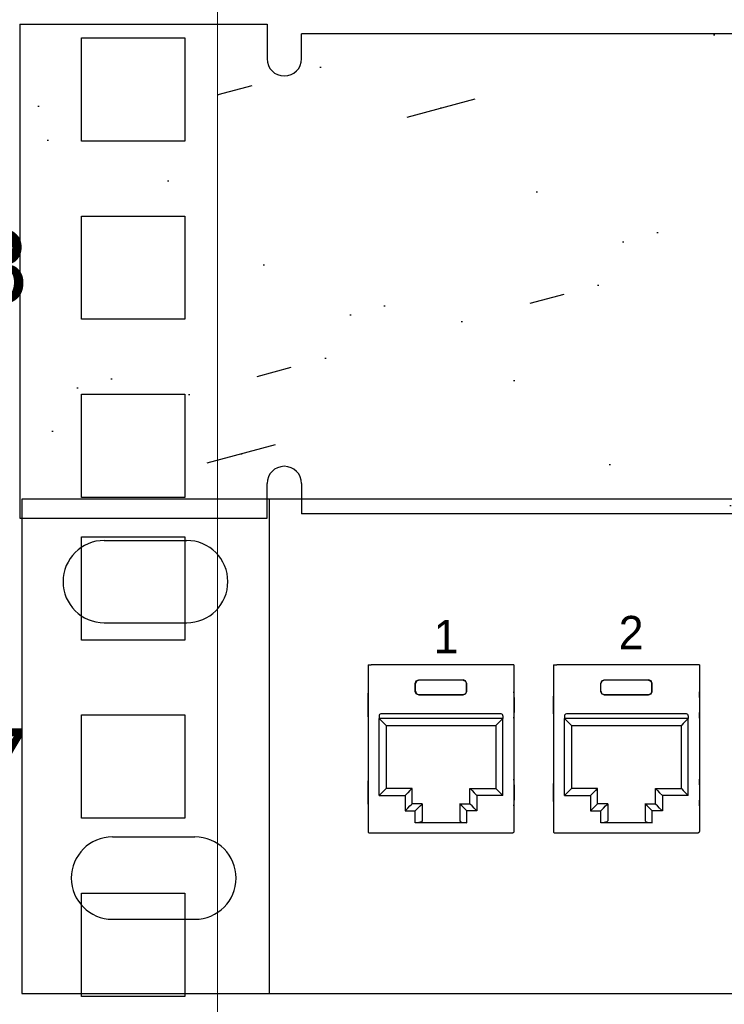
# Model space of a CAD drawing. Header units: millimetres. Extents: x 83969 to 163860, y -22594 to 4849.
# Tile 95 of 108: x 163504.99 to 163508.98, y -21352.29 to -21346.72. Entities that reach past the tile are written whole.
import ezdxf
from ezdxf.enums import TextEntityAlignment as Align

# ---------------------------------------------------------------- set-up
doc = ezdxf.new("R2010")
doc.units = ezdxf.units.MM
doc.layers.get('0').update_dxf_attribs({"color": 251, "lineweight": 0})
for name, color, linetype in [('! PT Instalacja niskoprądowa', 1, 'Continuous'), ('! PT Opisy Legenda 2', 7, 'Continuous'), ('! PT Wyposażenie szafy RACK', 7, 'Continuous'), ('00 CCTV IP - MIWI', 10, 'Continuous')]:
    doc.layers.add(name, color=color, linetype=linetype)
doc.layers.add('BKT_szafy', color=7, linetype='Continuous', lineweight=5)
doc.layers.add('BKT_szafy_numeracja', color=7, linetype='Continuous', lineweight=5)
doc.styles.add('_LANSTER_01', font='romans.shx')
doc.styles.get("Standard").update_dxf_attribs({"font": 'arial.ttf'})

# ---------------------------------------------------------------- blocks, each defined once
blk = doc.blocks.new('Panel zaślepiający 1U')
h = blk.add_hatch()
h.set_pattern_fill('GROUT', color=256, scale=0.25, angle=15, style=0)
h.set_pattern_definition([(15, (-221.187624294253, -203.5279369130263), (-0.3507189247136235, 2.535626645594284), [0.3175, -2.2225]), (15, (-221.1274679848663, -202.5257175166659), (-0.6574003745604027, 2.453451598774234), [0, -2.54]), (15, (-221.8009871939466, -203.6922870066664), (0.2626439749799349, 2.699976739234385), [0, -2.54]), (15, (-222.2940374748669, -201.8521983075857), (1.796051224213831, 3.110851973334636), [0.635, -4.445]), (15, (-220.0430735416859, -202.8925552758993), (-0.6574003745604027, 2.453451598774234), [0, -2.54]), (15, (-220.5742613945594, -203.3635868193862), (-0.04403747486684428, 2.617801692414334), [0, -2.54]), (15, (-220.3497549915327, -202.9747303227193), (-0.6574003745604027, 2.453451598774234), [0, -2.54]), (15, (-221.9873560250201, -201.7700232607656), (-0.6574003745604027, 2.453451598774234), [0, -2.54])])
h.paths.add_polyline_path([(48.89499973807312, 4.445000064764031), (46.67249973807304, 4.445000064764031), (46.67249973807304, 4.133850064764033, -0.9999999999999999), (46.36134973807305, 4.133850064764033), (46.36134973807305, 4.357988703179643), (2.53364973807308, 4.357988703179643), (2.53364973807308, 4.133850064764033, -0.9999999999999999), (2.222499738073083, 4.133850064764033), (2.222499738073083, 4.445000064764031), (-2.619269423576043e-07, 4.445000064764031), (-2.619269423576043e-07, 6.476403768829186e-08), (2.222499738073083, 6.476403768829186e-08), (2.222499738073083, 0.3111500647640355, -0.9999999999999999), (2.53364973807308, 0.3111500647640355), (2.53364973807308, 0.03924461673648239), (46.36134973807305, 0.03924461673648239), (46.36134973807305, 0.3111500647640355, -0.9999999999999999), (46.67249973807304, 0.3111500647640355), (46.67249973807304, 6.476403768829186e-08), (48.89499973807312, 6.476403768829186e-08)])
for p, q in [((-2.619269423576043e-07, 4.445000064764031), (2.222499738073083, 4.445000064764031)), ((-2.619269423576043e-07, 4.445000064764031), (-2.619269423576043e-07, 6.476403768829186e-08)), ((2.222499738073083, 4.445000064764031), (2.222499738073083, 4.133850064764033)), ((46.36134973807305, 4.357988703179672), (2.53364973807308, 4.357988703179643)), ((2.53364973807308, 4.133850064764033), (2.53364973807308, 4.357988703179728)), ((2.222499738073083, 6.476403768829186e-08), (2.222499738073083, 0.3111500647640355)), ((2.53364973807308, 0.3111500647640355), (2.53364973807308, 0.03924461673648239)), ((-2.619269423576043e-07, 6.476403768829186e-08), (2.222499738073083, 6.476403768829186e-08)), ((46.36134973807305, 0.03924461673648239), (2.53364973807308, 0.03924461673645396))]:
    blk.add_line(p, q)
for centre, start, end in [((2.378074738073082, 4.133850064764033), 180, 0), ((2.378074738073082, 0.3111500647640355), 0, 180)]:
    blk.add_arc(centre, 0.1555750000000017, start, end)
blk = doc.blocks.new('Panel modularny_24_port_1U')
at = {"color": 0}
for p, q in [((48.89499986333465, 4.445000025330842), (-1.366653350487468e-07, 4.445000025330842)), ((-1.366653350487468e-07, 4.445000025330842), (-1.366653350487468e-07, 2.533084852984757e-08)), ((2.222499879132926, 4.445000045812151), (2.222499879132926, 4.581215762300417e-08)), ((0.7408331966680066, 4.074583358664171), (1.48166653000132, 4.074583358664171)), ((0.7408331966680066, 3.333750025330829), (1.48166653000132, 3.333750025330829)), ((0.8149165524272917, 1.407583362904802), (1.555749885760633, 1.407583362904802)), ((0.8149165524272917, 0.6667500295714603), (1.555749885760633, 0.6667500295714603)), ((-6.493726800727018e-08, 5.612997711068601e-08), (48.89499993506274, 5.612997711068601e-08))]:
    blk.add_line(p, q, dxfattribs=at)
at = {"color": 0, "linetype": 'Continuous'}
for p, q in [((3.112402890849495, 2.956395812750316), (3.131312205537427, 2.956395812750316)), ((3.112402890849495, 2.956395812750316), (3.112402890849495, 1.455287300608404)), ((3.131312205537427, 2.956395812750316), (3.134449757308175, 2.956395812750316)), ((3.134449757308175, 2.956395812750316), (3.141810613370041, 2.956395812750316)), ((4.394951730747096, 2.956395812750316), (3.141810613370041, 2.956395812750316)), ((4.402312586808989, 2.956395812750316), (4.394951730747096, 2.956395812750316)), ((4.405452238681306, 2.956395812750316), (4.402312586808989, 2.956395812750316)), ((4.424359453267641, 2.956395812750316), (4.405452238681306, 2.956395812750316)), ((4.424359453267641, 2.956395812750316), (4.424359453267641, 1.455287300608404)), ((4.779277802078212, 2.956395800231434), (4.798187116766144, 2.956395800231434)), ((4.779277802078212, 2.956395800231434), (4.779277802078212, 1.455287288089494)), ((4.798187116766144, 2.956395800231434), (4.801324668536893, 2.956395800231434)), ((4.801324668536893, 2.956395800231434), (4.808685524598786, 2.956395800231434)), ((6.061826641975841, 2.956395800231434), (4.808685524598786, 2.956395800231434)), ((6.069187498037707, 2.956395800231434), (6.061826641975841, 2.956395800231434)), ((6.072327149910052, 2.956395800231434), (6.069187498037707, 2.956395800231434)), ((6.091234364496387, 2.956395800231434), (6.072327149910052, 2.956395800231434)), ((6.091234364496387, 2.956395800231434), (6.091234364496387, 1.455287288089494)), ((3.537371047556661, 2.788396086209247), (3.546594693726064, 2.810667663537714)), ((3.537371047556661, 2.716982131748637), (3.537371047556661, 2.788396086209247)), ((3.538836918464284, 2.786930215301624), (3.537371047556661, 2.788396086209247)), ((3.548060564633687, 2.809201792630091), (3.538836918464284, 2.786930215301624)), ((3.538836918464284, 2.71844800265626), (3.538836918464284, 2.786930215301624)), ((3.546594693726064, 2.810667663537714), (3.568866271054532, 2.819891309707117)), ((3.570332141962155, 2.818425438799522), (3.548060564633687, 2.809201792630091)), ((3.568866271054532, 2.819891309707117), (3.967896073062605, 2.819891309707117)), ((3.568866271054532, 2.819891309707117), (3.570332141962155, 2.818425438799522)), ((3.966430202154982, 2.818425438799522), (3.570332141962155, 2.818425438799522)), ((3.967896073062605, 2.819891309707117), (3.966430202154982, 2.818425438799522)), ((3.966430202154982, 2.818425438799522), (3.988701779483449, 2.809201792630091)), ((3.990167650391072, 2.810667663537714), (3.967896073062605, 2.819891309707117)), ((3.988701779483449, 2.809201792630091), (3.99792542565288, 2.786930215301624)), ((3.999393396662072, 2.788396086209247), (3.990167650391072, 2.810667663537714)), ((3.99792542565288, 2.786930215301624), (3.999393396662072, 2.788396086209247)), ((3.99792542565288, 2.71844800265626), (3.99792542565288, 2.786930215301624)), ((3.999393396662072, 2.716982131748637), (3.999393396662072, 2.788396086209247)), ((5.204245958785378, 2.788396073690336), (5.21346960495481, 2.810667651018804)), ((5.204245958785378, 2.716982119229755), (5.204245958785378, 2.788396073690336)), ((5.205711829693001, 2.786930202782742), (5.204245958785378, 2.788396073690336)), ((5.214935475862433, 2.809201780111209), (5.205711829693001, 2.786930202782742)), ((5.205711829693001, 2.718447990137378), (5.205711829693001, 2.786930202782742)), ((5.21346960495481, 2.810667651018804), (5.235741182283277, 2.819891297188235)), ((5.2372070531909, 2.818425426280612), (5.214935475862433, 2.809201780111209)), ((5.235741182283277, 2.819891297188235), (5.63477098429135, 2.819891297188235)), ((5.235741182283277, 2.819891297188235), (5.2372070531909, 2.818425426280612)), ((5.633305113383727, 2.818425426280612), (5.2372070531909, 2.818425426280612)), ((5.63477098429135, 2.819891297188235), (5.633305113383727, 2.818425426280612)), ((5.633305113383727, 2.818425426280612), (5.655576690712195, 2.809201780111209)), ((5.657042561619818, 2.810667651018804), (5.63477098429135, 2.819891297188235)), ((5.655576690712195, 2.809201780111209), (5.664800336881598, 2.786930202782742)), ((5.666268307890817, 2.788396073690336), (5.657042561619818, 2.810667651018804)), ((5.664800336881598, 2.786930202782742), (5.666268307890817, 2.788396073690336)), ((5.664800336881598, 2.718447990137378), (5.664800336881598, 2.786930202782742)), ((5.666268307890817, 2.716982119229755), (5.666268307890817, 2.788396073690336)), ((3.111739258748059, 2.690359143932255), (3.111499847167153, 2.662007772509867)), ((3.111499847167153, 2.662007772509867), (3.111499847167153, 2.5255011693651)), ((3.112402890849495, 2.712645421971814), (3.111739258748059, 2.690359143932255)), ((3.538836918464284, 2.71844800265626), (3.537371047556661, 2.716982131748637)), ((3.546594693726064, 2.694710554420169), (3.537371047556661, 2.716982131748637)), ((3.538836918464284, 2.71844800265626), (3.548060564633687, 2.696176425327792)), ((3.568866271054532, 2.685484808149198), (3.546594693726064, 2.694710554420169)), ((3.548060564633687, 2.696176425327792), (3.570332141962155, 2.686952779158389)), ((3.570332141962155, 2.686952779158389), (3.568866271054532, 2.685484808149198)), ((3.568866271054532, 2.685484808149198), (3.967896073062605, 2.685484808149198)), ((3.966430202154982, 2.686952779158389), (3.570332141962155, 2.686952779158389)), ((3.988701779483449, 2.696176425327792), (3.966430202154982, 2.686952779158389)), ((3.966430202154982, 2.686952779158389), (3.967896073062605, 2.685484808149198)), ((3.967896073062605, 2.685484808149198), (3.990167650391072, 2.694710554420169)), ((3.99792542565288, 2.71844800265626), (3.988701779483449, 2.696176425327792)), ((3.990167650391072, 2.694710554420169), (3.999393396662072, 2.716982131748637)), ((3.99792542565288, 2.71844800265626), (3.999393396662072, 2.716982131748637)), ((4.425023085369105, 2.690359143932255), (4.424359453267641, 2.712645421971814)), ((4.425262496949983, 2.662007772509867), (4.425023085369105, 2.690359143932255)), ((4.425262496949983, 2.662007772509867), (4.425262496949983, 2.5255011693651)), ((4.778614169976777, 2.690359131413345), (4.77837475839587, 2.662007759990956)), ((4.77837475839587, 2.662007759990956), (4.77837475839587, 2.52550115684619)), ((4.779277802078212, 2.712645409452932), (4.778614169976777, 2.690359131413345)), ((5.205711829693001, 2.718447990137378), (5.204245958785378, 2.716982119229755)), ((5.21346960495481, 2.694710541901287), (5.204245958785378, 2.716982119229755)), ((5.205711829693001, 2.718447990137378), (5.214935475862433, 2.696176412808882)), ((5.235741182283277, 2.685484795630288), (5.21346960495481, 2.694710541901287)), ((5.214935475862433, 2.696176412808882), (5.2372070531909, 2.686952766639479)), ((5.2372070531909, 2.686952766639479), (5.235741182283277, 2.685484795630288)), ((5.235741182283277, 2.685484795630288), (5.63477098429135, 2.685484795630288)), ((5.633305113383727, 2.686952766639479), (5.2372070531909, 2.686952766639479)), ((5.655576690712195, 2.696176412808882), (5.633305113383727, 2.686952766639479)), ((5.633305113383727, 2.686952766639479), (5.63477098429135, 2.685484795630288)), ((5.63477098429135, 2.685484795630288), (5.657042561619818, 2.694710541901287)), ((5.664800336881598, 2.718447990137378), (5.655576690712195, 2.696176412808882)), ((5.657042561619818, 2.694710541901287), (5.666268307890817, 2.716982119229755)), ((5.664800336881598, 2.718447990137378), (5.666268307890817, 2.716982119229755)), ((6.091897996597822, 2.690359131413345), (6.091234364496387, 2.712645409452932)), ((6.092137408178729, 2.662007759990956), (6.091897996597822, 2.690359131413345)), ((6.092137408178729, 2.662007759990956), (6.092137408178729, 2.52550115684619)), ((3.111499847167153, 2.5255011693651), (3.111739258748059, 2.497147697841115)), ((3.111739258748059, 2.497147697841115), (3.112402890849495, 2.474863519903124)), ((3.211855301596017, 2.497256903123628), (3.211855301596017, 2.472055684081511)), ((4.308108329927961, 2.514057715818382), (3.228656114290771, 2.514057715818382)), ((4.324909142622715, 2.497256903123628), (4.324909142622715, 2.472055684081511)), ((4.424359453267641, 2.474863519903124), (4.425023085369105, 2.497147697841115)), ((4.425023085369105, 2.497147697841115), (4.425262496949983, 2.5255011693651)), ((4.77837475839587, 2.52550115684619), (4.778614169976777, 2.497147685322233)), ((4.778614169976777, 2.497147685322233), (4.779277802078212, 2.474863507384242)), ((4.878730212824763, 2.497256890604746), (4.878730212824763, 2.472055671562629)), ((5.974983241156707, 2.514057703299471), (4.895531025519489, 2.514057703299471)), ((5.991784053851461, 2.497256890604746), (5.991784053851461, 2.472055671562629)), ((6.091234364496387, 2.474863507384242), (6.091897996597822, 2.497147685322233)), ((6.091897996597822, 2.497147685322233), (6.092137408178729, 2.52550115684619)), ((4.324909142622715, 2.472055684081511), (3.211855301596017, 2.472055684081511)), ((3.212905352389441, 2.472055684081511), (3.237014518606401, 2.44794651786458)), ((3.212905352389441, 1.781122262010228), (3.212905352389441, 2.472055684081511)), ((3.237014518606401, 2.44794651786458), (3.257454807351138, 2.427506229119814)), ((3.257454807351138, 2.427506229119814), (3.271111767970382, 2.413849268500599)), ((3.271111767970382, 2.413849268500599), (3.275908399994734, 2.409052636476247)), ((3.275908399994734, 2.409052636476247), (3.275908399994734, 1.844125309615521)), ((3.275908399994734, 2.409052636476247), (4.260856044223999, 2.409052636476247)), ((4.265650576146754, 2.413849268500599), (4.260856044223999, 2.409052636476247)), ((4.260856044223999, 2.409052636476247), (4.260856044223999, 1.844125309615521)), ((4.279307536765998, 2.427506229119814), (4.265650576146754, 2.413849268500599)), ((4.299747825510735, 2.44794651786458), (4.279307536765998, 2.427506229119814)), ((4.323859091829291, 2.472055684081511), (4.299747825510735, 2.44794651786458)), ((4.323859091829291, 1.781122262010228), (4.323859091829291, 2.472055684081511)), ((5.991784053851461, 2.472055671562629), (4.878730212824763, 2.472055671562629)), ((4.879780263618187, 2.472055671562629), (4.903889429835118, 2.447946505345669)), ((4.879780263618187, 1.781122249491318), (4.879780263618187, 2.472055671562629)), ((4.903889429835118, 2.447946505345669), (4.924329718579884, 2.427506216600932)), ((4.924329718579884, 2.427506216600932), (4.937986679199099, 2.413849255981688)), ((4.937986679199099, 2.413849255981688), (4.942783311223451, 2.409052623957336)), ((4.942783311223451, 2.409052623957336), (4.942783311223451, 1.844125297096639)), ((4.942783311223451, 2.409052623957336), (5.927730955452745, 2.409052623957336)), ((5.9325254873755, 2.413849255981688), (5.927730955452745, 2.409052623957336)), ((5.927730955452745, 2.409052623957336), (5.927730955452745, 1.844125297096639)), ((5.946182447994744, 2.427506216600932), (5.9325254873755, 2.413849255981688)), ((5.966622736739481, 2.447946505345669), (5.946182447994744, 2.427506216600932)), ((5.990734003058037, 2.472055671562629), (5.966622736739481, 2.447946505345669)), ((5.990734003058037, 1.781122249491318), (5.990734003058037, 2.472055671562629)), ((3.111739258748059, 1.903568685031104), (3.111499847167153, 1.875217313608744)), ((3.111499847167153, 1.875217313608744), (3.111499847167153, 1.738710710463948)), ((3.112402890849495, 1.925854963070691), (3.111739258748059, 1.903568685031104)), ((4.425023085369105, 1.903568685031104), (4.424359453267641, 1.925854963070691)), ((4.425262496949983, 1.875217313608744), (4.425023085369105, 1.903568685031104)), ((4.425262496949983, 1.875217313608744), (4.425262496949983, 1.738710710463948)), ((4.778614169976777, 1.903568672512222), (4.77837475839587, 1.875217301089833)), ((4.77837475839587, 1.875217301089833), (4.77837475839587, 1.738710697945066)), ((4.779277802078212, 1.925854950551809), (4.778614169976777, 1.903568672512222)), ((6.091897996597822, 1.903568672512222), (6.091234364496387, 1.925854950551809)), ((6.092137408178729, 1.875217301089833), (6.091897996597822, 1.903568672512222)), ((6.092137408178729, 1.875217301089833), (6.092137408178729, 1.738710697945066)), ((3.237014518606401, 1.805231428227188), (3.212905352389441, 1.781122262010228)), ((3.212905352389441, 1.781122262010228), (3.444964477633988, 1.781122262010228)), ((3.257454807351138, 1.825671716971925), (3.237014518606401, 1.805231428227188)), ((3.271111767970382, 1.839330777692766), (3.257454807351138, 1.825671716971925)), ((3.275908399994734, 1.844125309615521), (3.271111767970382, 1.839330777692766)), ((3.50796752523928, 1.844125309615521), (3.275908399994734, 1.844125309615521)), ((3.469075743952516, 1.805231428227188), (3.444964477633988, 1.781122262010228)), ((3.444964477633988, 1.781122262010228), (3.444964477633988, 1.642515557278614)), ((3.489516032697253, 1.825671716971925), (3.469075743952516, 1.805231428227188)), ((3.503172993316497, 1.839330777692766), (3.489516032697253, 1.825671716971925)), ((3.50796752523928, 1.844125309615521), (3.503172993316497, 1.839330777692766)), ((3.50796752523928, 1.705518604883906), (3.50796752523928, 1.844125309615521)), ((4.028794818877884, 1.705518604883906), (4.028794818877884, 1.844125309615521)), ((4.028794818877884, 1.844125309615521), (4.260856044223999, 1.844125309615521)), ((4.028794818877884, 1.844125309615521), (4.033589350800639, 1.839330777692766)), ((4.033589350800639, 1.839330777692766), (4.047246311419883, 1.825671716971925)), ((4.047246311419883, 1.825671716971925), (4.06768660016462, 1.805231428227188)), ((4.06768660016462, 1.805231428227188), (4.091797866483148, 1.781122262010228)), ((4.323859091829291, 1.781122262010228), (4.091797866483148, 1.781122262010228)), ((4.091797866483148, 1.781122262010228), (4.091797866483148, 1.642515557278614)), ((4.260856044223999, 1.844125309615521), (4.265650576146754, 1.839330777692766)), ((4.265650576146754, 1.839330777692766), (4.279307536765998, 1.825671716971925)), ((4.279307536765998, 1.825671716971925), (4.299747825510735, 1.805231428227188)), ((4.299747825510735, 1.805231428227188), (4.323859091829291, 1.781122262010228)), ((4.903889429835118, 1.805231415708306), (4.879780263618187, 1.781122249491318)), ((4.879780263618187, 1.781122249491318), (5.111839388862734, 1.781122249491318)), ((4.924329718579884, 1.825671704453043), (4.903889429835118, 1.805231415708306)), ((4.937986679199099, 1.839330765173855), (4.924329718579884, 1.825671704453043)), ((4.942783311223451, 1.844125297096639), (4.937986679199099, 1.839330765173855)), ((5.174842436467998, 1.844125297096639), (4.942783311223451, 1.844125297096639)), ((5.135950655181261, 1.805231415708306), (5.111839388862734, 1.781122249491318)), ((5.111839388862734, 1.781122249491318), (5.111839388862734, 1.642515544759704)), ((5.156390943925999, 1.825671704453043), (5.135950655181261, 1.805231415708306)), ((5.170047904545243, 1.839330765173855), (5.156390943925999, 1.825671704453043)), ((5.174842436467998, 1.844125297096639), (5.170047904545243, 1.839330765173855)), ((5.174842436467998, 1.705518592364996), (5.174842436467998, 1.844125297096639)), ((5.695669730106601, 1.705518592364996), (5.695669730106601, 1.844125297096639)), ((5.695669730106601, 1.844125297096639), (5.927730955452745, 1.844125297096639)), ((5.695669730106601, 1.844125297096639), (5.700464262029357, 1.839330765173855)), ((5.700464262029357, 1.839330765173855), (5.7141212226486, 1.825671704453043)), ((5.7141212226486, 1.825671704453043), (5.734561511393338, 1.805231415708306)), ((5.734561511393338, 1.805231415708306), (5.758672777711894, 1.781122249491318)), ((5.990734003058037, 1.781122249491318), (5.758672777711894, 1.781122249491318)), ((5.758672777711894, 1.781122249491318), (5.758672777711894, 1.642515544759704)), ((5.927730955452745, 1.844125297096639), (5.9325254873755, 1.839330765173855)), ((5.9325254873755, 1.839330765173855), (5.946182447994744, 1.825671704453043)), ((5.946182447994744, 1.825671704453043), (5.966622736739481, 1.805231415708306)), ((5.966622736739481, 1.805231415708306), (5.990734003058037, 1.781122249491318)), ((3.111499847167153, 1.738710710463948), (3.111739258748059, 1.71035933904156)), ((3.111739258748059, 1.71035933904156), (3.112402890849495, 1.688073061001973)), ((3.469075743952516, 1.666624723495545), (3.489516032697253, 1.687065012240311)), ((3.489516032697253, 1.687065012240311), (3.503172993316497, 1.700724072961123)), ((3.503172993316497, 1.700724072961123), (3.50796752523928, 1.705518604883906)), ((3.600374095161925, 1.705518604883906), (3.50796752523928, 1.705518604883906)), ((3.561480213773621, 1.666624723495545), (3.581920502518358, 1.687065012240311)), ((3.581920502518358, 1.687065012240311), (3.595577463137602, 1.700724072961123)), ((3.595577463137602, 1.700724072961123), (3.600374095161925, 1.705518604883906)), ((3.600374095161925, 1.705518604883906), (3.600374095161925, 1.551749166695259)), ((3.936388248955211, 1.705518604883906), (4.028794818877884, 1.705518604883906)), ((3.936388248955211, 1.705518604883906), (3.936388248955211, 1.551749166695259)), ((3.941184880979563, 1.700724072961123), (3.936388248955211, 1.705518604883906)), ((3.954841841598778, 1.687065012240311), (3.941184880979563, 1.700724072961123)), ((3.975282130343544, 1.666624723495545), (3.954841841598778, 1.687065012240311)), ((4.033589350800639, 1.700724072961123), (4.028794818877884, 1.705518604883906)), ((4.047246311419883, 1.687065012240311), (4.033589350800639, 1.700724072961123)), ((4.06768660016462, 1.666624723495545), (4.047246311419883, 1.687065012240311)), ((4.424359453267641, 1.688073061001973), (4.425023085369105, 1.71035933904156)), ((4.425023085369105, 1.71035933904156), (4.425262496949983, 1.738710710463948)), ((4.77837475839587, 1.738710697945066), (4.778614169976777, 1.710359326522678)), ((4.778614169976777, 1.710359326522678), (4.779277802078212, 1.688073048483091)), ((5.135950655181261, 1.666624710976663), (5.156390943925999, 1.687064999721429)), ((5.156390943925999, 1.687064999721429), (5.170047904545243, 1.700724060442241)), ((5.170047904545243, 1.700724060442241), (5.174842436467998, 1.705518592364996)), ((5.267249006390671, 1.705518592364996), (5.174842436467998, 1.705518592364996)), ((5.228355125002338, 1.666624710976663), (5.248795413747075, 1.687064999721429)), ((5.248795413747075, 1.687064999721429), (5.262452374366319, 1.700724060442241)), ((5.262452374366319, 1.700724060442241), (5.267249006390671, 1.705518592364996)), ((5.267249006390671, 1.705518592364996), (5.267249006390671, 1.551749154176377)), ((5.603263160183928, 1.705518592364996), (5.695669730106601, 1.705518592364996)), ((5.603263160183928, 1.705518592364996), (5.603263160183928, 1.551749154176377)), ((5.60805979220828, 1.700724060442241), (5.603263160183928, 1.705518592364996)), ((5.621716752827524, 1.687064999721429), (5.60805979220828, 1.700724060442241)), ((5.642157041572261, 1.666624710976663), (5.621716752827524, 1.687064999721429)), ((5.700464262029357, 1.700724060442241), (5.695669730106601, 1.705518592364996)), ((5.7141212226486, 1.687064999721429), (5.700464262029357, 1.700724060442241)), ((5.734561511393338, 1.666624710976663), (5.7141212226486, 1.687064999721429)), ((6.091234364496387, 1.688073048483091), (6.091897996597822, 1.710359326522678)), ((6.091897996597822, 1.710359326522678), (6.092137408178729, 1.738710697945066)), ((3.444964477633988, 1.642515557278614), (3.469075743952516, 1.666624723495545)), ((3.444964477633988, 1.642515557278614), (3.537371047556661, 1.642515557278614)), ((3.537371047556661, 1.642515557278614), (3.561480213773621, 1.666624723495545)), ((3.537371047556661, 1.534866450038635), (3.537371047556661, 1.642515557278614)), ((3.999393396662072, 1.642515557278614), (3.975282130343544, 1.666624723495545)), ((4.091797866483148, 1.642515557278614), (3.999393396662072, 1.642515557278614)), ((3.999393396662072, 1.534866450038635), (3.999393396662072, 1.642515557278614)), ((4.091797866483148, 1.642515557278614), (4.06768660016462, 1.666624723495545)), ((5.111839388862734, 1.642515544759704), (5.135950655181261, 1.666624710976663)), ((5.111839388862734, 1.642515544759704), (5.204245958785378, 1.642515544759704)), ((5.204245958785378, 1.642515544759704), (5.228355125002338, 1.666624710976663)), ((5.204245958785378, 1.534866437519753), (5.204245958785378, 1.642515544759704)), ((5.666268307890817, 1.642515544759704), (5.642157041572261, 1.666624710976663)), ((5.758672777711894, 1.642515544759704), (5.666268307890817, 1.642515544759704)), ((5.666268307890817, 1.534866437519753), (5.666268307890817, 1.642515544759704)), ((5.758672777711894, 1.642515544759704), (5.734561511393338, 1.666624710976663)), ((3.568870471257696, 1.537128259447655), (3.537371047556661, 1.534866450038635)), ((3.999393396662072, 1.534866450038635), (3.537371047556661, 1.534866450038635)), ((3.591931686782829, 1.543306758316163), (3.568870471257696, 1.537128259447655)), ((3.600374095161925, 1.551749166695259), (3.591931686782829, 1.543306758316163)), ((3.936388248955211, 1.551749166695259), (3.944830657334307, 1.543306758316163)), ((3.944830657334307, 1.543306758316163), (3.96789187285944, 1.537128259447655)), ((3.96789187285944, 1.537128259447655), (3.999393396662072, 1.534866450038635)), ((5.235745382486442, 1.537128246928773), (5.204245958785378, 1.534866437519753)), ((5.666268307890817, 1.534866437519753), (5.204245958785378, 1.534866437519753)), ((5.258806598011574, 1.543306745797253), (5.235745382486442, 1.537128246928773)), ((5.267249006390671, 1.551749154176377), (5.258806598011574, 1.543306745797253)), ((5.603263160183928, 1.551749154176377), (5.611705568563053, 1.543306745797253)), ((5.611705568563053, 1.543306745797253), (5.634766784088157, 1.537128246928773)), ((5.634766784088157, 1.537128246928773), (5.666268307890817, 1.534866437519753)), ((3.112402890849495, 1.455125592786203), (3.112402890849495, 1.455287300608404)), ((3.112402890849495, 1.455125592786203), (3.112411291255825, 1.454804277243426)), ((3.112411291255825, 1.454804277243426), (3.112465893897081, 1.454050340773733)), ((3.112465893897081, 1.454050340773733), (3.112673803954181, 1.452792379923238)), ((3.112673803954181, 1.452792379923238), (3.114026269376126, 1.449530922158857)), ((3.114026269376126, 1.449530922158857), (3.116367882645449, 1.446912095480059)), ((3.116367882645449, 1.446912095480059), (3.119438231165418, 1.445213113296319)), ((3.119438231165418, 1.445213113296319), (3.122901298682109, 1.444625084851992)), ((3.122903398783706, 1.444625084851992), (3.122901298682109, 1.444625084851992)), ((3.122903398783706, 1.444625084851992), (4.41385894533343, 1.444625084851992)), ((4.41385894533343, 1.444625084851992), (4.413861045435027, 1.444625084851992)), ((4.417324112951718, 1.445213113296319), (4.413861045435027, 1.444625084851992)), ((4.420394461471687, 1.446912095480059), (4.417324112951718, 1.445213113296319)), ((4.42273607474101, 1.449530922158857), (4.420394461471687, 1.446912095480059)), ((4.424088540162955, 1.452792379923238), (4.42273607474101, 1.449530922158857)), ((4.424296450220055, 1.454050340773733), (4.424088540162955, 1.452792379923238)), ((4.424351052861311, 1.454804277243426), (4.424296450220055, 1.454050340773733)), ((4.424359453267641, 1.455125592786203), (4.424351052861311, 1.454804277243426)), ((4.424359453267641, 1.455125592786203), (4.424359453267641, 1.455287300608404)), ((4.779277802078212, 1.455125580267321), (4.779277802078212, 1.455287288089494)), ((4.779277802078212, 1.455125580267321), (4.77928620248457, 1.454804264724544)), ((4.77928620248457, 1.454804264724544), (4.779340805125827, 1.454050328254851)), ((4.779340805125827, 1.454050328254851), (4.779548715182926, 1.452792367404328)), ((4.779548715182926, 1.452792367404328), (4.780901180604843, 1.449530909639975)), ((4.780901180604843, 1.449530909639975), (4.783242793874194, 1.446912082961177)), ((4.783242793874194, 1.446912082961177), (4.786313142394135, 1.445213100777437)), ((4.786313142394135, 1.445213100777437), (4.789776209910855, 1.44462507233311)), ((4.789778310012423, 1.44462507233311), (4.789776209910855, 1.44462507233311)), ((4.789778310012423, 1.44462507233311), (6.080733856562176, 1.44462507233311)), ((6.080733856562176, 1.44462507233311), (6.080735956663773, 1.44462507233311)), ((6.084199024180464, 1.445213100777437), (6.080735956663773, 1.44462507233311)), ((6.087269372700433, 1.446912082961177), (6.084199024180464, 1.445213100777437)), ((6.089610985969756, 1.449530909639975), (6.087269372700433, 1.446912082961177)), ((6.090963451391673, 1.452792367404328), (6.089610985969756, 1.449530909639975)), ((6.091171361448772, 1.454050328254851), (6.090963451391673, 1.452792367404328)), ((6.091225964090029, 1.454804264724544), (6.091171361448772, 1.454050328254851)), ((6.091234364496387, 1.455125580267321), (6.091225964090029, 1.454804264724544)), ((6.091234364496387, 1.455125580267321), (6.091234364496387, 1.455287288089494))]:
    blk.add_line(p, q, dxfattribs=at)
at = {"color": 0}
for centre, start, end in [((0.7408331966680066, 3.7041666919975), 90, 270), ((1.48166653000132, 3.7041666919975), 270, 90), ((0.8149165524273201, 1.03716669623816), 90, 270), ((1.555749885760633, 1.03716669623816), 270, 90)]:
    blk.add_arc(centre, 0.3704166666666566, start, end, dxfattribs=at)
at = {"color": 0, "linetype": 'Continuous'}
for centre, start, end in [((3.228656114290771, 2.497256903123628), 90, 180), ((4.308108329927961, 2.497256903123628), 0, 90), ((4.895531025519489, 2.497256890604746), 90, 180), ((5.974983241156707, 2.497256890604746), 0, 90)]:
    blk.add_arc(centre, 0.01680081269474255, start, end, dxfattribs=at)
at = {"color": 0, "char_height": 0.3, "attachment_point": 1, "style": '_LANSTER_01'}
for s, insert in [('\\A1;{\\fHP Simplified|b0|i0|c238|p34;2}', (5.366346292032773, 3.395864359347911)), ('\\A1;{\\fHP Simplified|b0|i0|c238|p34;1}', (3.701812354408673, 3.360371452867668))]:
    blk.add_mtext_dynamic_manual_height_columns(s, width=0.4660491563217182, gutter_width=6, heights=[0], dxfattribs=dict(at, insert=insert))
blk = doc.blocks.new('1U_szafa')
at = {"layer": '00 CCTV IP - MIWI', "color": 7}
for points in [[(9291.000000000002, 2032.202931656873), (9300.2, 2032.202931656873), (9300.2, 2023.002931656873), (9291.000000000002, 2023.002931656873), (9291.000000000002, 2032.202931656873)], [(9291.000000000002, 2016.327931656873), (9300.2, 2016.327931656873), (9300.2, 2007.127931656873), (9291.000000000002, 2007.127931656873), (9291.000000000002, 2016.327931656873)], [(9291.000000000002, 2000.452931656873), (9300.2, 2000.452931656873), (9300.2, 1991.252931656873), (9291.000000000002, 1991.252931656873), (9291.000000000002, 2000.452931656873)]]:
    blk.add_lwpolyline(points, dxfattribs=at)
blk = doc.blocks.new('Szafa rack 20U')
at = {"layer": 'BKT_szafy'}
blk.add_lwpolyline([(-354.9650000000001, 605.4008193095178), (-333.375, 605.4008193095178), (-333.375, 36.51250000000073), (-354.9650000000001, 36.51250000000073)], close=True, dxfattribs=at)
at = {"layer": 'BKT_szafy', "xscale": 0.635, "yscale": 0.635, "zscale": 0.635}
for p in [(-6240.843499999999, -746.1531200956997), (-6240.843499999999, -774.3788700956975)]:
    blk.add_blockref('1U_szafa', p, dxfattribs=at)
at = {"layer": '! PT Instalacja niskoprądowa'}
blk.add_attdef('NAZWA_SZAFY', text='', height=20, dxfattribs=at).set_placement((-377.6517446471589, 659.9811327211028), align=Align.MIDDLE_LEFT)
at = {"layer": 'BKT_szafy_numeracja', "char_height": 4.191, "width": 4.444999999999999, "attachment_point": 1}
for s, insert in [('18', (-350.6059810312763, 533.4667749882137)), ('17', (-350.6059810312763, 505.2410249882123))]:
    blk.add_mtext(s, dxfattribs=dict(at, insert=insert))

msp = doc.modelspace()

# ---------------------------------------------------------------- block references
at = {"layer": '! PT Opisy Legenda 2'}
for name, p, xscale, yscale, zscale in [('Panel zaślepiający 1U', (163504.9938324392, -21349.53523817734), 0.6288110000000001, 0.6288110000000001, 0.6288110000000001), ('Panel modularny_24_port_1U', (163505.0054118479, -21352.22329283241), 0.6288112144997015, 0.6288112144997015, 0.6288112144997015)]:
    msp.add_blockref(name, p, dxfattribs=dict(at, xscale=xscale, yscale=yscale, zscale=zscale))
at = {"layer": '! PT Wyposażenie szafy RACK', "color": 7, "xscale": 0.1, "yscale": 0.1, "zscale": 0.1}
msp.add_blockref('Szafa rack 20U', (163539.4490657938, -21401.24736117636), dxfattribs=at)

doc.saveas('drawing.dxf')
